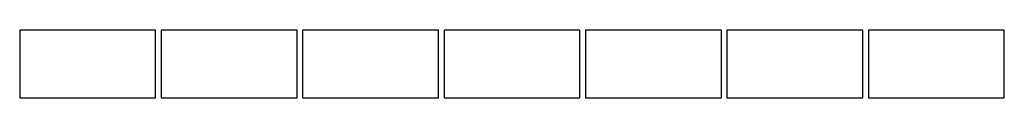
# Model space of a CAD drawing. Header units: millimetres. Extents: x -18184 to 50972, y 6312 to 16778.
# Tile 38 of 38: x 33292 to 50972, y 15553 to 16773. Entities that reach past the tile are written whole.
import ezdxf

# ---------------------------------------------------------------- set-up
doc = ezdxf.new("R2010")
doc.units = ezdxf.units.MM
doc.header["$MEASUREMENT"] = 0
doc.layers.add('freeswerk_PLATEN', color=3, linetype='Continuous')

msp = doc.modelspace()

# ---------------------------------------------------------------- linework, layer by layer
at = {"layer": 'freeswerk_PLATEN'}
for points in [[(33292, 15553), (35732, 15553), (35732, 16773), (33292, 16773)], [(35832, 15553), (38272, 15553), (38272, 16773), (35832, 16773)], [(38372, 15553), (40812, 15553), (40812, 16773), (38372, 16773)], [(40912, 15553), (43352, 15553), (43352, 16773), (40912, 16773)], [(43452, 15553), (45892, 15553), (45892, 16773), (43452, 16773)], [(45992, 15553), (48432, 15553), (48432, 16773), (45992, 16773)], [(48532, 15553), (50972, 15553), (50972, 16773), (48532, 16773)]]:
    msp.add_lwpolyline(points, close=True, dxfattribs=at)

doc.saveas('drawing.dxf')
